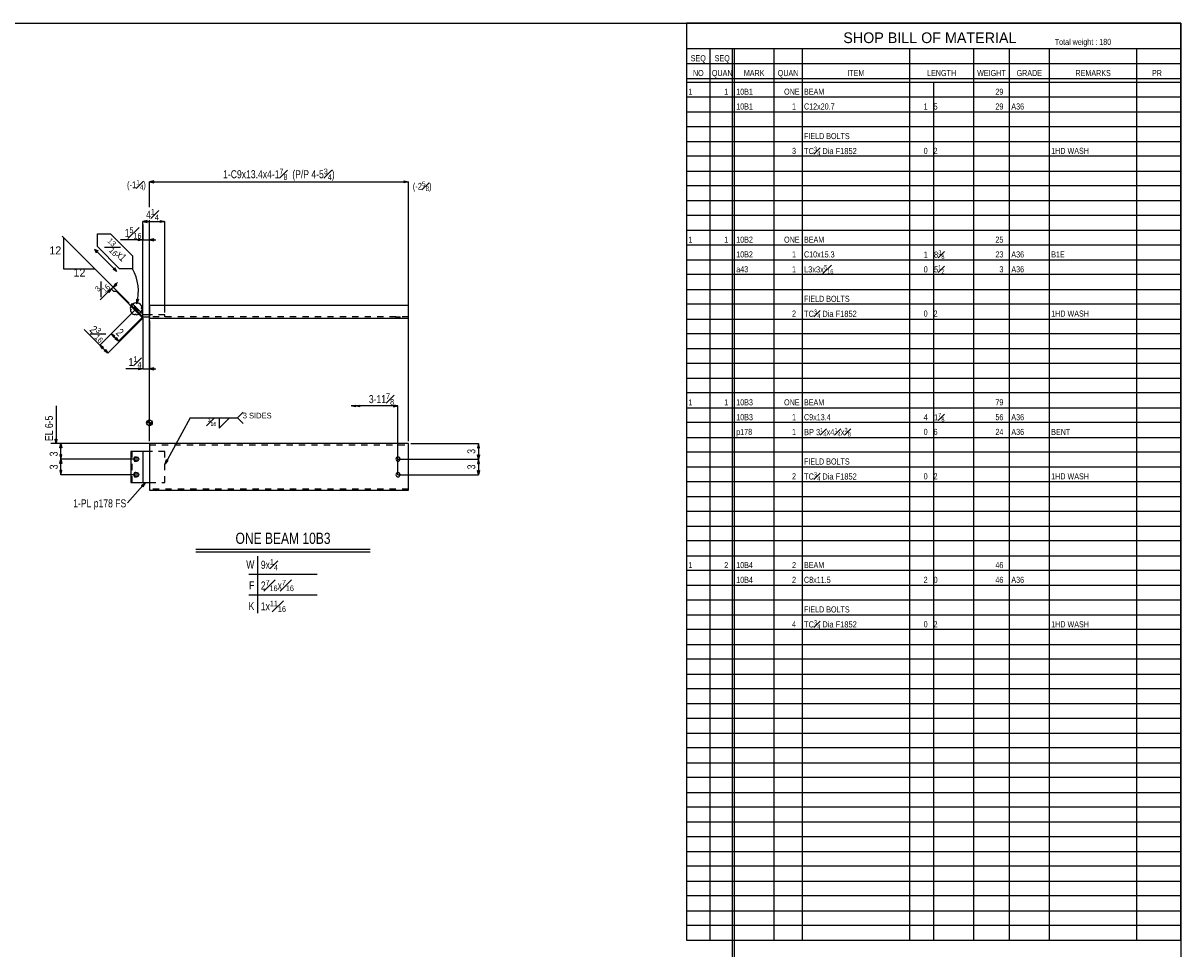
# Model space of a CAD drawing. Header units: inches. Extents: x -17.2 to 17.5, y -11.2 to 11.2.
# Tile 3 of 3: x -1.3 to 17.2, y -3.6 to 11.2. Entities that reach past the tile are written whole.
import ezdxf
from ezdxf.enums import TextEntityAlignment as Align

# ---------------------------------------------------------------- set-up
doc = ezdxf.new("R2010")
doc.units = ezdxf.units.IN
doc.header["$LTSCALE"] = 2.5
doc.header["$MEASUREMENT"] = 0
doc.linetypes.add('SDS2_5', pattern=[0.04, 0.02, -0.02])
doc.layers.add('Layer_0', color=7, linetype='Continuous')
doc.layers.add('Outline', color=7, linetype='Continuous')
doc.styles.add('MTextWidth', font='txt', dxfattribs={"width": 0.8, "height": 0.2})

msp = doc.modelspace()

# ---------------------------------------------------------------- linework, layer by layer
at = {"color": 1, "linetype": 'Continuous'}
for p, q in [((0.654, 8.081), (0.585, 8.066)), ((0.585, 6.534), (0.585, 8.066)), ((0.585, 8.066), (0.654, 8.052)), ((0.585, 8.066), (0.939, 8.066)), ((0.585, 8.016), (0.585, 7.77)), ((0.654, 8.052), (0.654, 8.081)), ((0.87, 8.052), (0.87, 8.081)), ((0.87, 8.081), (0.939, 8.066)), ((0.939, 8.066), (0.87, 8.052)), ((0.939, 6.607), (0.939, 8.066)), ((0.107, 7.012), (-0.712, 7.831)), ((-0.682, 7.302), (-0.682, 7.802)), ((0.585, 7.77), (0.228, 7.77)), ((0.516, 7.755), (0.516, 7.785)), ((0.516, 7.785), (0.585, 7.77)), ((0.585, 7.77), (0.516, 7.755)), ((0.585, 7.77), (0.692, 7.77)), ((0.761, 7.785), (0.692, 7.77)), ((0.692, 7.77), (0.796, 7.77)), ((0.692, 7.77), (0.761, 7.755)), ((0.692, 6.759), (0.692, 7.77)), ((0.761, 7.755), (0.761, 7.785)), ((-0.182, 7.302), (-0.682, 7.302)), ((0.107, 7.012), (0.18, 7.085)), ((0.145, 7.072), (0.107, 7.012)), ((0.166, 7.051), (0.145, 7.072)), ((0.078, 6.983), (-0.097, 6.808)), ((0.018, 6.945), (0.078, 6.983)), ((0.039, 6.924), (0.018, 6.945)), ((0.078, 6.983), (0.039, 6.924)), ((0.078, 6.983), (0.107, 7.012)), ((0.119, 6.942), (0.078, 6.983)), ((0.107, 7.012), (0.166, 7.051)), ((0.364, 6.755), (0.107, 7.012)), ((0.161, 6.942), (0.119, 6.942)), ((0.588, 6.515), (0.161, 6.942)), ((0.588, 6.515), (0.023, 5.949)), ((0.489, 6.674), (0.079, 6.264)), ((0.585, 6.534), (0.197, 6.146)), ((0.588, 6.515), (0.588, 5.7)), ((-0.106, 6.079), (-0.359, 6.331)), ((0.692, 6.473), (0.692, 5.7)), ((0.079, 6.264), (-0.106, 6.079)), ((0.079, 6.264), (0.118, 6.205)), ((0.138, 6.226), (0.079, 6.264)), ((0.079, 6.264), (0.197, 6.146)), ((0.118, 6.205), (0.138, 6.226)), ((0.138, 6.184), (0.159, 6.205)), ((0.197, 6.146), (0.138, 6.184)), ((0.159, 6.205), (0.197, 6.146)), ((-0.106, 6.079), (-0.068, 6.019)), ((-0.047, 6.04), (-0.106, 6.079)), ((-0.106, 6.079), (0.023, 5.949)), ((-0.068, 6.019), (-0.047, 6.04)), ((-0.036, 5.988), (-0.015, 6.008)), ((0.023, 5.949), (-0.036, 5.988)), ((-0.015, 6.008), (0.023, 5.949)), ((0.588, 5.7), (0.31, 5.7)), ((0.519, 5.685), (0.519, 5.715)), ((0.519, 5.715), (0.588, 5.7)), ((0.588, 5.7), (0.519, 5.685)), ((0.588, 5.7), (0.692, 5.7)), ((0.761, 5.715), (0.692, 5.7)), ((0.692, 5.7), (0.796, 5.7)), ((0.692, 5.7), (0.761, 5.685)), ((0.761, 5.685), (0.761, 5.715)), ((3.928, 5.104), (3.997, 5.119)), ((3.997, 5.104), (3.928, 5.104)), ((3.997, 5.089), (3.928, 5.104)), ((3.997, 5.104), (4.066, 5.119)), ((3.997, 5.119), (3.997, 5.089)), ((4.681, 5.104), (3.997, 5.104)), ((4.066, 5.089), (3.997, 5.104)), ((4.066, 5.119), (4.066, 5.089)), ((4.681, 5.104), (4.612, 5.119)), ((4.612, 5.119), (4.612, 5.089)), ((4.612, 5.089), (4.681, 5.104)), ((4.681, 4), (4.681, 5.104)), ((1.343, 4.914), (0.944, 4.174)), ((1.343, 4.914), (2.105, 4.914)), ((1.809, 4.914), (1.809, 4.745)), ((1.809, 4.745), (1.978, 4.914)), ((2.105, 4.914), (2.195, 5.004)), ((2.105, 4.914), (2.195, 4.824)), ((0.944, 4.174), (0.963, 4.242)), ((0.989, 4.227), (0.944, 4.174)), ((0.944, 4.174), (0.944, 4.174)), ((0.963, 4.242), (0.989, 4.227))]:
    msp.add_line(p, q, dxfattribs=at)
at = {"color": 2, "linetype": 'Continuous'}
msp.add_line((0.588, 4.375), (0.588, 3.875), dxfattribs=at)
at = {"layer": 'Layer_0', "color": 2, "linetype": 'Continuous'}
for p, q in [((-17.25, 11.25), (17.25, 11.25)), ((17.25, 11.25), (9.311, 11.25)), ((9.311, 11.25), (9.311, -3.475)), ((17.25, 11.25), (17.25, -11.25)), ((17.25, -3.475), (17.25, 11.25)), ((17.25, 10.837), (9.311, 10.837)), ((10.048, 10.837), (10.048, -9.5)), ((10.08, 10.837), (10.08, -9.5)), ((10.08, 10.837), (10.08, -3.475)), ((10.048, 10.6), (17.25, 10.6)), ((9.311, 10.363), (17.25, 10.363)), ((9.311, 10.3), (17.25, 10.3)), ((0.416, 6.748), (0.394, 6.725)), ((0.394, 6.725), (0.573, 6.546)), ((0.595, 6.568), (0.416, 6.748)), ((0.46, 6.704), (0.46, 6.703)), ((4.848, 6.717), (0.692, 6.717)), ((0.692, 6.717), (0.692, 6.515)), ((4.848, 6.515), (4.848, 6.717)), ((0.438, 6.681), (0.437, 6.681)), ((0.496, 6.622), (0.497, 6.622)), ((0.519, 6.644), (0.519, 6.645)), ((0.573, 6.546), (0.577, 6.543)), ((0.577, 6.543), (0.581, 6.54)), ((0.581, 6.54), (0.586, 6.537)), ((0.586, 6.537), (0.592, 6.535)), ((0.592, 6.535), (0.597, 6.534)), ((0.596, 6.567), (0.595, 6.568)), ((0.597, 6.567), (0.596, 6.567)), ((0.598, 6.566), (0.597, 6.567)), ((0.597, 6.534), (0.602, 6.534)), ((0.6, 6.566), (0.598, 6.566)), ((0.601, 6.565), (0.6, 6.566)), ((0.602, 6.565), (0.601, 6.565)), ((0.692, 6.565), (0.602, 6.565)), ((0.602, 6.534), (0.692, 6.534)), ((0.692, 6.515), (4.848, 6.515)), ((4.647, 6.515), (4.647, 6.514)), ((4.715, 6.514), (4.715, 6.515)), ((4.848, 4.5), (0.692, 4.5)), ((0.692, 4.5), (0.692, 3.75)), ((4.848, 3.75), (4.848, 4.5)), ((0.394, 4.375), (0.394, 3.875)), ((0.573, 4.375), (0.394, 4.375)), ((0.577, 4.375), (0.573, 4.375)), ((0.581, 4.375), (0.577, 4.375)), ((0.586, 4.375), (0.581, 4.375)), ((0.592, 4.375), (0.586, 4.375)), ((0.597, 4.375), (0.592, 4.375)), ((0.602, 4.375), (0.597, 4.375)), ((0.692, 4.375), (0.602, 4.375)), ((0.394, 3.875), (0.573, 3.875)), ((0.573, 3.875), (0.577, 3.875)), ((0.577, 3.875), (0.581, 3.875)), ((0.581, 3.875), (0.586, 3.875)), ((0.586, 3.875), (0.592, 3.875)), ((0.592, 3.875), (0.597, 3.875)), ((0.597, 3.875), (0.602, 3.875)), ((0.602, 3.875), (0.692, 3.875)), ((0.692, 3.75), (4.848, 3.75)), ((9.311, -3.475), (17.25, -3.475))]:
    msp.add_line(p, q, dxfattribs=at)
at = {"layer": 'Layer_0', "color": 1, "linetype": 'Continuous'}
for p, q in [((9.695, -3.475), (9.695, 10.837)), ((10.72, -3.475), (10.72, 10.837)), ((11.168, 10.837), (11.168, -3.475)), ((12.897, -3.475), (12.897, 10.837)), ((13.921, 10.837), (13.921, -3.475)), ((14.497, -3.475), (14.497, 10.837)), ((15.137, 10.837), (15.137, -3.475)), ((16.546, -3.475), (16.546, 10.837)), ((9.311, 10.6), (10.048, 10.6)), ((13.281, 10.3), (13.281, -3.475)), ((17.25, 10.062), (9.311, 10.062)), ((9.311, 9.825), (17.25, 9.825)), ((17.25, 9.587), (9.311, 9.587)), ((9.311, 9.35), (17.25, 9.35)), ((17.25, 9.113), (9.311, 9.113)), ((9.311, 8.875), (17.25, 8.875)), ((17.25, 8.637), (9.311, 8.637)), ((9.311, 8.4), (17.25, 8.4)), ((17.25, 8.163), (9.311, 8.163)), ((9.311, 7.925), (17.25, 7.925)), ((17.25, 7.688), (9.311, 7.688)), ((9.311, 7.45), (17.25, 7.45)), ((17.25, 7.213), (9.311, 7.213)), ((9.311, 6.975), (17.25, 6.975)), ((17.25, 6.738), (9.311, 6.738)), ((9.311, 6.5), (17.25, 6.5)), ((17.25, 6.262), (9.311, 6.262)), ((9.311, 6.025), (17.25, 6.025)), ((17.25, 5.787), (9.311, 5.787)), ((9.311, 5.55), (17.25, 5.55)), ((17.25, 5.312), (9.311, 5.312)), ((9.311, 5.075), (17.25, 5.075)), ((17.25, 4.838), (9.311, 4.838)), ((9.311, 4.6), (17.25, 4.6)), ((17.25, 4.363), (9.311, 4.363)), ((9.311, 4.125), (17.25, 4.125)), ((17.25, 3.888), (9.311, 3.888)), ((9.311, 3.65), (17.25, 3.65)), ((17.25, 3.412), (9.311, 3.412)), ((9.311, 3.175), (17.25, 3.175)), ((17.25, 2.938), (9.311, 2.938)), ((9.311, 2.7), (17.25, 2.7)), ((17.25, 2.463), (9.311, 2.463)), ((9.311, 2.225), (17.25, 2.225)), ((17.25, 1.987), (9.311, 1.987)), ((9.311, 1.75), (17.25, 1.75)), ((17.25, 1.513), (9.311, 1.513)), ((9.311, 1.275), (17.25, 1.275)), ((17.25, 1.038), (9.311, 1.038)), ((9.311, 0.8), (17.25, 0.8)), ((17.25, 0.562), (9.311, 0.562)), ((9.311, 0.325), (17.25, 0.325)), ((17.25, 0.087), (9.311, 0.087)), ((9.311, -0.15), (17.25, -0.15)), ((17.25, -0.387), (9.311, -0.387)), ((9.311, -0.625), (17.25, -0.625)), ((17.25, -0.863), (9.311, -0.863)), ((9.311, -1.1), (17.25, -1.1)), ((17.25, -1.337), (9.311, -1.337)), ((9.311, -1.575), (17.25, -1.575)), ((17.25, -1.812), (9.311, -1.812)), ((9.311, -2.05), (17.25, -2.05)), ((17.25, -2.287), (9.311, -2.287)), ((9.311, -2.525), (17.25, -2.525)), ((17.25, -2.763), (9.311, -2.763)), ((9.311, -3), (17.25, -3)), ((17.25, -3.237), (9.311, -3.237))]:
    msp.add_line(p, q, dxfattribs=at)
at = {"layer": 'Layer_0', "color": 1, "linetype": 'SDS2_5'}
for p, q in [((0.46, 6.703), (0.438, 6.681)), ((0.44, 6.679), (0.462, 6.702)), ((0.445, 6.674), (0.467, 6.696)), ((0.46, 6.704), (0.462, 6.702)), ((0.462, 6.702), (0.462, 6.702)), ((0.462, 6.702), (0.467, 6.697)), ((0.467, 6.696), (0.467, 6.697)), ((0.467, 6.697), (0.475, 6.689)), ((0.439, 6.679), (0.437, 6.681)), ((0.444, 6.674), (0.439, 6.679)), ((0.439, 6.679), (0.44, 6.679)), ((0.452, 6.666), (0.444, 6.674)), ((0.444, 6.674), (0.445, 6.674)), ((0.452, 6.667), (0.475, 6.689)), ((0.452, 6.666), (0.452, 6.667)), ((0.461, 6.657), (0.452, 6.666)), ((0.472, 6.646), (0.461, 6.657)), ((0.461, 6.657), (0.462, 6.657)), ((0.462, 6.657), (0.484, 6.679)), ((0.482, 6.637), (0.472, 6.646)), ((0.473, 6.646), (0.472, 6.646)), ((0.495, 6.668), (0.473, 6.646)), ((0.475, 6.689), (0.475, 6.689)), ((0.475, 6.689), (0.484, 6.68)), ((0.504, 6.659), (0.482, 6.637)), ((0.489, 6.629), (0.482, 6.637)), ((0.482, 6.637), (0.482, 6.637)), ((0.484, 6.679), (0.484, 6.68)), ((0.484, 6.68), (0.495, 6.669)), ((0.495, 6.624), (0.489, 6.629)), ((0.49, 6.629), (0.489, 6.629)), ((0.512, 6.651), (0.49, 6.629)), ((0.495, 6.669), (0.504, 6.66)), ((0.495, 6.669), (0.495, 6.668)), ((0.517, 6.646), (0.495, 6.624)), ((0.496, 6.622), (0.495, 6.624)), ((0.495, 6.624), (0.495, 6.624)), ((0.497, 6.622), (0.519, 6.644)), ((0.504, 6.66), (0.512, 6.652)), ((0.504, 6.66), (0.504, 6.659)), ((0.512, 6.652), (0.517, 6.647)), ((0.512, 6.652), (0.512, 6.651)), ((0.517, 6.647), (0.519, 6.645)), ((0.517, 6.647), (0.517, 6.646)), ((0.939, 6.565), (0.692, 6.565)), ((4.848, 6.534), (0.692, 6.534)), ((0.939, 6.534), (0.939, 6.565)), ((4.647, 6.534), (4.65, 6.534)), ((4.647, 6.534), (4.647, 6.515)), ((4.65, 6.514), (4.647, 6.514)), ((4.65, 6.515), (4.65, 6.534)), ((4.65, 6.534), (4.657, 6.534)), ((4.65, 6.514), (4.65, 6.515)), ((4.657, 6.514), (4.65, 6.514)), ((4.657, 6.515), (4.657, 6.534)), ((4.657, 6.534), (4.668, 6.534)), ((4.657, 6.514), (4.657, 6.515)), ((4.668, 6.514), (4.657, 6.514)), ((4.668, 6.515), (4.668, 6.534)), ((4.668, 6.534), (4.681, 6.534)), ((4.668, 6.514), (4.668, 6.515)), ((4.681, 6.514), (4.668, 6.514)), ((4.681, 6.534), (4.681, 6.515)), ((4.681, 6.534), (4.694, 6.534)), ((4.681, 6.515), (4.681, 6.514)), ((4.694, 6.514), (4.681, 6.514)), ((4.694, 6.534), (4.694, 6.515)), ((4.694, 6.534), (4.705, 6.534)), ((4.694, 6.515), (4.694, 6.514)), ((4.705, 6.514), (4.694, 6.514)), ((4.705, 6.534), (4.705, 6.515)), ((4.705, 6.534), (4.712, 6.534)), ((4.705, 6.515), (4.705, 6.514)), ((4.712, 6.514), (4.705, 6.514)), ((4.712, 6.534), (4.712, 6.515)), ((4.712, 6.534), (4.715, 6.534)), ((4.712, 6.515), (4.712, 6.514)), ((4.715, 6.514), (4.712, 6.514)), ((4.715, 6.515), (4.715, 6.534)), ((0.692, 4.481), (4.848, 4.481)), ((0.416, 3.875), (0.416, 4.375)), ((0.467, 4.274), (0.475, 4.281)), ((0.475, 4.281), (0.484, 4.284)), ((0.484, 4.284), (0.495, 4.284)), ((0.495, 4.284), (0.504, 4.281)), ((0.504, 4.281), (0.512, 4.274)), ((0.939, 4.375), (0.692, 4.375)), ((0.939, 3.875), (0.939, 4.375)), ((0.46, 4.25), (0.462, 4.263)), ((0.462, 4.237), (0.46, 4.25)), ((0.462, 4.263), (0.467, 4.274)), ((0.467, 4.226), (0.462, 4.237)), ((0.475, 4.218), (0.467, 4.226)), ((0.484, 4.216), (0.475, 4.218)), ((0.495, 4.216), (0.484, 4.216)), ((0.504, 4.218), (0.495, 4.216)), ((0.512, 4.226), (0.504, 4.218)), ((0.512, 4.274), (0.517, 4.263)), ((0.517, 4.237), (0.512, 4.226)), ((0.517, 4.263), (0.519, 4.25)), ((0.519, 4.25), (0.517, 4.237)), ((0.46, 4), (0.462, 4.013)), ((0.462, 3.987), (0.46, 4)), ((0.462, 4.013), (0.467, 4.024)), ((0.467, 3.976), (0.462, 3.987)), ((0.467, 4.024), (0.475, 4.031)), ((0.475, 3.968), (0.467, 3.976)), ((0.475, 4.031), (0.484, 4.034)), ((0.484, 3.966), (0.475, 3.968)), ((0.484, 4.034), (0.495, 4.034)), ((0.495, 3.966), (0.484, 3.966)), ((0.495, 4.034), (0.504, 4.031)), ((0.504, 3.968), (0.495, 3.966)), ((0.504, 4.031), (0.512, 4.024)), ((0.512, 3.976), (0.504, 3.968)), ((0.512, 4.024), (0.517, 4.013)), ((0.517, 3.987), (0.512, 3.976)), ((0.517, 4.013), (0.519, 4)), ((0.519, 4), (0.517, 3.987)), ((0.692, 3.875), (0.939, 3.875)), ((4.848, 3.769), (0.692, 3.769))]:
    msp.add_line(p, q, dxfattribs=at)
at = {"layer": 'Layer_0', "color": 2, "linetype": 'Continuous'}
msp.add_lwpolyline([(0.396, 6.652), (0.389, 6.645), (0.386, 6.633), (0.394, 6.615), (0.41, 6.595), (0.43, 6.579), (0.449, 6.571), (0.461, 6.573), (0.467, 6.581), (0.476, 6.571), (0.491, 6.568), (0.516, 6.578), (0.542, 6.599), (0.563, 6.626), (0.573, 6.65), (0.57, 6.666), (0.56, 6.674), (0.568, 6.68), (0.57, 6.692), (0.562, 6.711), (0.546, 6.731), (0.526, 6.747), (0.508, 6.755), (0.496, 6.752), (0.489, 6.745), (0.481, 6.755), (0.465, 6.758), (0.441, 6.748), (0.415, 6.726), (0.394, 6.7), (0.383, 6.676), (0.386, 6.66), (0.396, 6.652)], dxfattribs=at)
at = {"layer": 'Layer_0', "color": 3, "linetype": 'Continuous'}
for points in [[(0.472, 4.216), (0.482, 4.218), (0.489, 4.226), (0.495, 4.237), (0.496, 4.25), (0.495, 4.263), (0.489, 4.274), (0.482, 4.281), (0.472, 4.284), (0.461, 4.284), (0.452, 4.281), (0.444, 4.274), (0.439, 4.263), (0.437, 4.25), (0.439, 4.237), (0.444, 4.226), (0.452, 4.218), (0.461, 4.216), (0.472, 4.216)], [(4.65, 4.237), (4.657, 4.226), (4.668, 4.218), (4.681, 4.216), (4.694, 4.218), (4.705, 4.226), (4.712, 4.237), (4.715, 4.25), (4.712, 4.263), (4.705, 4.274), (4.694, 4.281), (4.681, 4.284), (4.668, 4.281), (4.657, 4.274), (4.65, 4.263), (4.647, 4.25), (4.65, 4.237)], [(0.472, 3.966), (0.482, 3.968), (0.489, 3.976), (0.495, 3.987), (0.496, 4), (0.495, 4.013), (0.489, 4.024), (0.482, 4.031), (0.472, 4.034), (0.461, 4.034), (0.452, 4.031), (0.444, 4.024), (0.439, 4.013), (0.437, 4), (0.439, 3.987), (0.444, 3.976), (0.452, 3.968), (0.461, 3.966), (0.472, 3.966)], [(4.65, 3.987), (4.657, 3.976), (4.668, 3.968), (4.681, 3.966), (4.694, 3.968), (4.705, 3.976), (4.712, 3.987), (4.715, 4), (4.712, 4.013), (4.705, 4.024), (4.694, 4.031), (4.681, 4.034), (4.668, 4.031), (4.657, 4.024), (4.65, 4.013), (4.647, 4), (4.65, 3.987)]]:
    msp.add_lwpolyline(points, close=True, dxfattribs=at)
at = {"layer": 'Outline', "color": 1, "linetype": 'Continuous'}
for p, q in [((0.761, 8.716), (0.692, 8.701)), ((0.692, 8.296), (0.692, 8.701)), ((0.692, 8.701), (0.761, 8.686)), ((0.692, 8.701), (4.848, 8.701)), ((0.761, 8.686), (0.761, 8.716)), ((4.779, 8.686), (4.779, 8.716)), ((4.779, 8.716), (4.848, 8.701)), ((4.848, 8.701), (4.779, 8.686)), ((4.848, 4.541), (4.848, 8.701)), ((0.692, 4.541), (0.692, 8.086)), ((-0.143, 7.662), (-0.143, 7.868)), ((-0.143, 7.868), (0.064, 7.868)), ((0.064, 7.868), (0.418, 7.514)), ((0.212, 7.308), (-0.143, 7.662)), ((0.167, 7.264), (-0.186, 7.617)), ((-0.127, 7.588), (-0.186, 7.617)), ((-0.157, 7.558), (-0.186, 7.617)), ((0.418, 7.514), (0.418, 7.308)), ((0.167, 7.264), (0.108, 7.293)), ((0.167, 7.264), (0.138, 7.323)), ((0.418, 7.308), (0.212, 7.308)), ((0.489, 6.749), (0.489, 6.819)), ((0.489, 6.819), (0.518, 6.813)), ((0.518, 6.813), (0.489, 6.749)), ((0.489, 6.749), (0.489, 6.749)), ((-0.808, 5.104), (-0.808, 4.5)), ((0.747, 4.833), (0.637, 4.833)), ((0.692, 4.778), (0.692, 4.888)), ((0.692, 4.541), (0.692, 4.833)), ((0.692, 4.5), (-0.891, 4.5)), ((-0.808, 4.5), (-0.822, 4.569)), ((-0.822, 4.569), (-0.793, 4.569)), ((-0.793, 4.569), (-0.808, 4.5)), ((-0.808, 4.5), (-0.808, 4.5)), ((-0.746, 4.431), (-0.731, 4.5)), ((-0.731, 4.25), (-0.731, 4.5)), ((-0.731, 4.5), (-0.717, 4.431)), ((0.651, 4.5), (-0.731, 4.5)), ((4.89, 4.5), (5.973, 4.5)), ((5.973, 4.5), (5.958, 4.431)), ((5.988, 4.431), (5.973, 4.5)), ((5.973, 4.5), (5.973, 4.25)), ((-0.717, 4.431), (-0.746, 4.431)), ((-0.717, 4.319), (-0.746, 4.319)), ((-0.746, 4.319), (-0.731, 4.25)), ((-0.731, 4.25), (-0.717, 4.319)), ((5.958, 4.431), (5.988, 4.431)), ((5.973, 4.25), (5.958, 4.319)), ((5.958, 4.319), (5.988, 4.319)), ((5.988, 4.319), (5.973, 4.25)), ((-0.746, 4.181), (-0.731, 4.25)), ((-0.717, 4.181), (-0.746, 4.181)), ((-0.731, 4), (-0.731, 4.25)), ((-0.731, 4.25), (-0.717, 4.181)), ((0.467, 4.25), (-0.731, 4.25)), ((0.467, 4.25), (-0.731, 4.25)), ((4.681, 4.25), (5.973, 4.25)), ((4.681, 4.25), (5.973, 4.25)), ((5.973, 4.25), (5.958, 4.181)), ((5.958, 4.181), (5.988, 4.181)), ((5.988, 4.181), (5.973, 4.25)), ((5.973, 4.25), (5.973, 4)), ((-0.717, 4.069), (-0.746, 4.069)), ((-0.746, 4.069), (-0.731, 4)), ((-0.731, 4), (-0.717, 4.069)), ((0.467, 4), (-0.731, 4)), ((4.681, 4), (5.973, 4)), ((5.973, 4), (5.958, 4.069)), ((5.958, 4.069), (5.988, 4.069)), ((5.988, 4.069), (5.973, 4)), ((0.34, 3.551), (0.621, 3.868)), ((0.564, 3.826), (0.621, 3.868)), ((0.586, 3.806), (0.564, 3.826)), ((0.621, 3.868), (0.586, 3.806)), ((0.621, 3.868), (0.621, 3.868)), ((2.428, 2.694), (2.428, 1.777)), ((2.286, 2.402), (3.386, 2.402)), ((2.286, 2.069), (3.386, 2.069))]:
    msp.add_line(p, q, dxfattribs=at)
at = {"layer": 'Outline', "color": 3, "linetype": 'Continuous'}
for p, q in [((0.651, 4.833), (0.651, 4.852)), ((0.659, 4.833), (0.659, 4.864)), ((0.667, 4.833), (0.667, 4.871)), ((0.676, 4.833), (0.676, 4.876)), ((0.684, 4.833), (0.684, 4.878)), ((0.701, 4.833), (0.701, 4.788)), ((0.709, 4.833), (0.709, 4.79)), ((0.717, 4.833), (0.717, 4.795)), ((0.726, 4.833), (0.726, 4.802)), ((0.734, 4.833), (0.734, 4.814)), ((1.435, 2.802), (4.237, 2.802)), ((1.435, 2.761), (4.237, 2.761))]:
    msp.add_line(p, q, dxfattribs=at)
at = {"layer": 'Outline', "color": 1, "linetype": 'Continuous'}
msp.add_circle((0.692, 4.833), 0.0458, dxfattribs=at)
msp.add_arc((-0.221, 6.943), 0.736, 344.6752, 29.6752, dxfattribs=at)

# ---------------------------------------------------------------- texts
at = {"color": 1, "linetype": 'Continuous', "width": 0.7}
for s, height, p in [('180', 0.0981, (15.94, 10.9)), ('1', 0.0981, (9.343, 10.1)), ('1', 0.0981, (9.92, 10.1)), ('10B1', 0.0981, (10.112, 10.1)), ('ONE', 0.0981, (10.88, 10.1)), ('BEAM', 0.0981, (11.2, 10.1)), ('29', 0.0981, (14.273, 10.1)), ('10B1', 0.0981, (10.112, 9.863)), ('1', 0.0981, (11.008, 9.863)), ('C12x20.7', 0.0981, (11.2, 9.863)), ('1   5      ', 0.09806, (13.121, 9.863)), ('29', 0.0981, (14.273, 9.863)), ('A36', 0.0981, (14.529, 9.863)), ('FIELD BOLTS', 0.09806, (11.2, 9.388)), ('3', 0.0981, (11.008, 9.15)), ('0   2      ', 0.09806, (13.121, 9.15)), ('1HD WASH', 0.0981, (15.169, 9.15)), ('1', 0.0981, (9.343, 7.725)), ('1', 0.0981, (9.92, 7.725)), ('10B2', 0.0981, (10.112, 7.725)), ('ONE', 0.0981, (10.88, 7.725)), ('BEAM', 0.0981, (11.2, 7.725)), ('25', 0.0981, (14.273, 7.725)), ('10B2', 0.0981, (10.112, 7.488)), ('1', 0.0981, (11.008, 7.488)), ('C10x15.3', 0.0981, (11.2, 7.488)), ('23', 0.0981, (14.273, 7.488)), ('A36', 0.0981, (14.529, 7.488)), ('B1E', 0.0981, (15.169, 7.488)), ('a43', 0.0981, (10.112, 7.25)), ('1', 0.0981, (11.008, 7.25)), ('3', 0.0981, (14.337, 7.25)), ('A36', 0.0981, (14.529, 7.25)), ('FIELD BOLTS', 0.09806, (11.2, 6.775)), ('2', 0.0981, (11.008, 6.538)), ('0   2      ', 0.09806, (13.121, 6.538)), ('1HD WASH', 0.0981, (15.169, 6.538)), ('1', 0.0981, (9.343, 5.113)), ('1', 0.0981, (9.92, 5.113)), ('10B3', 0.0981, (10.112, 5.113)), ('ONE', 0.0981, (10.88, 5.113)), ('BEAM', 0.0981, (11.2, 5.113)), ('79', 0.0981, (14.273, 5.113)), ('10B3', 0.0981, (10.112, 4.875)), ('1', 0.0981, (11.008, 4.875)), ('C9x13.4', 0.0981, (11.2, 4.875)), ('56', 0.0981, (14.273, 4.875)), ('A36', 0.0981, (14.529, 4.875)), ('p178', 0.0981, (10.112, 4.638)), ('1', 0.0981, (11.008, 4.638)), ('0   6      ', 0.09806, (13.121, 4.638)), ('24', 0.0981, (14.273, 4.638)), ('A36', 0.0981, (14.529, 4.638)), ('BENT', 0.0981, (15.169, 4.638)), ('FIELD BOLTS', 0.09806, (11.2, 4.163)), ('2', 0.0981, (11.008, 3.925)), ('0   2      ', 0.09806, (13.121, 3.925)), ('1HD WASH', 0.0981, (15.169, 3.925)), ('1', 0.0981, (9.343, 2.5)), ('2', 0.0981, (9.92, 2.5)), ('10B4', 0.0981, (10.112, 2.5)), ('2', 0.0981, (11.008, 2.5)), ('BEAM', 0.0981, (11.2, 2.5)), ('46', 0.0981, (14.273, 2.5)), ('10B4', 0.0981, (10.112, 2.263)), ('2', 0.0981, (11.008, 2.263)), ('C8x11.5', 0.0981, (11.2, 2.263)), ('2   0      ', 0.09806, (13.121, 2.263)), ('46', 0.0981, (14.273, 2.263)), ('A36', 0.0981, (14.529, 2.263)), ('FIELD BOLTS', 0.09806, (11.2, 1.788)), ('4', 0.0981, (11.008, 1.55)), ('0   2      ', 0.09806, (13.121, 1.55)), ('1HD WASH', 0.0981, (15.169, 1.55))]:
    msp.add_text(s, height=height, dxfattribs=at).set_placement(p)
at = {"color": 1, "linetype": 'Continuous'}
msp.add_text('12', height=0.129, dxfattribs=at).set_placement((-0.724, 7.601), align=Align.MIDDLE_RIGHT)
msp.add_text('12', height=0.129, dxfattribs=at).set_placement((-0.432, 7.309), align=Align.TOP_CENTER)
at = {"color": 2, "linetype": 'Continuous', "width": 0.8}
msp.add_text('2', height=0.129, rotation=-45, dxfattribs=at).set_placement((0.173, 6.24), align=Align.CENTER)
at = {"color": 1, "linetype": 'Continuous'}
msp.add_text('3 SIDES', height=0.0903, dxfattribs=at).set_placement((2.19, 4.949), align=Align.MIDDLE_LEFT)
at = {"color": 1, "linetype": 'Continuous', "style": 'MTextWidth'}
for s, insert, char_height, attachment_point in [('\\A1;TC{\\H0.70x;\\S3#4;} Dia F1852', (11.2, 9.128), 0.09806, 7), ('\\A1;1   8{\\H0.70x;\\S3#8;}  ', (13.121, 7.465), 0.09806, 7), ('\\A1;L3x3x{\\H0.70x;\\S5#16;}', (11.2, 7.228), 0.09806, 7), ('\\A1;0   5{\\H0.70x;\\S1#2;}  ', (13.121, 7.228), 0.09806, 7), ('\\A1;TC{\\H0.70x;\\S3#4;} Dia F1852', (11.2, 6.515), 0.09806, 7), ('\\A1;{\\H0.70x;\\S3#16;}', (1.766, 4.911), 0.09032, 3), ('\\A1;4   1{\\H0.70x;\\S7#8;}  ', (13.121, 4.853), 0.09806, 7), ('\\A1;BP 3{\\H0.70x;\\S1#4;}x4{\\H0.70x;\\S1#4;}x{\\H0.70x;\\S3#8;}', (11.2, 4.615), 0.09806, 7), ('\\A1;TC{\\H0.70x;\\S3#4;} Dia F1852', (11.2, 3.903), 0.09806, 7), ('\\A1;TC{\\H0.70x;\\S3#4;} Dia F1852', (11.2, 1.528), 0.09806, 7)]:
    msp.add_mtext(s, dxfattribs=dict(at, insert=insert, char_height=char_height, attachment_point=attachment_point))
at = {"color": 2, "linetype": 'Continuous', "char_height": 0.12902, "style": 'MTextWidth'}
for s, insert, attachment_point in [('\\A1;4{\\H0.70x;\\S1#4;}', (0.74, 8.086), 8), ('\\A1;1{\\H0.70x;\\S5#16;}', (0.564, 7.79), 9), ('\\A1;1{\\H0.70x;\\S1#4;}', (0.563, 5.72), 9), ('\\A1;3-11{\\H0.70x;\\S7#8;}', (4.619, 5.124), 9)]:
    msp.add_mtext(s, dxfattribs=dict(at, insert=insert, attachment_point=attachment_point))
at = {"color": 2, "linetype": 'Continuous', "char_height": 0.12902, "attachment_point": 9, "style": 'MTextWidth'}
for s, insert, rotation in [('\\A1;{\\H0.70x;\\S3#16;}', (0.07, 7.004), 45), ('\\A1;2{\\H0.70x;\\S3#16;}', (-0.107, 6.107), 315)]:
    msp.add_mtext(s, dxfattribs=dict(at, insert=insert, rotation=rotation))
at = {"layer": 'Layer_0', "color": 3, "linetype": 'Continuous'}
msp.add_text('SHOP BILL OF MATERIAL', height=0.1716, dxfattribs=at).set_placement((13.221, 10.93), align=Align.CENTER)
at = {"layer": 'Layer_0', "color": 1, "linetype": 'Continuous', "width": 0.7}
msp.add_text('Total weight : ', height=0.09806, dxfattribs=at).set_placement((15.94, 10.9), align=Align.RIGHT)
at = {"layer": 'Layer_0', "color": 2, "linetype": 'Continuous', "width": 0.7}
for s, p in [('SEQ', (9.503, 10.638)), ('SEQ', (9.887, 10.638)), ('NO', (9.503, 10.4)), ('QUAN', (9.887, 10.4)), ('MARK', (10.4, 10.4)), ('QUAN', (10.944, 10.4)), ('ITEM', (12.032, 10.4)), ('LENGTH', (13.409, 10.4)), ('WEIGHT', (14.209, 10.4)), ('GRADE', (14.817, 10.4)), ('REMARKS', (15.842, 10.4)), ('PR', (16.866, 10.4))]:
    msp.add_text(s, height=0.0981, dxfattribs=at).set_placement(p, align=Align.CENTER)
at = {"layer": 'Outline', "color": 2, "linetype": 'Continuous', "width": 0.8}
msp.add_text('EL 6-5', height=0.129, rotation=90, dxfattribs=at).set_placement((-0.857, 4.541))
for p in [(-0.781, 4.333), (5.923, 4.375), (-0.781, 4.125), (5.923, 4.125)]:
    msp.add_text('3', height=0.129, rotation=90, dxfattribs=at).set_placement(p, align=Align.CENTER)
for s, height, p in [('1-PL p178 FS', 0.12902, (0.319, 3.476)), ('W', 0.129, (2.376, 2.494)), ('F', 0.129, (2.376, 2.16)), ('K', 0.129, (2.376, 1.827))]:
    msp.add_text(s, height=height, dxfattribs=at).set_placement(p, align=Align.RIGHT)
at = {"layer": 'Outline', "color": 3, "linetype": 'Continuous', "width": 0.8}
msp.add_text('ONE BEAM 10B3', height=0.18063, dxfattribs=at).set_placement((2.836, 2.889), align=Align.CENTER)
at = {"layer": 'Outline', "color": 2, "linetype": 'Continuous', "char_height": 0.12902, "style": 'MTextWidth'}
for s, insert, attachment_point in [('\\A1;1-C9x13.4x4-1{\\H0.70x;\\S7#8;}  (P/P 4-5{\\H0.70x;\\S3#4;})', (2.77, 8.721), 8), ('\\A1;9x{\\H0.70x;\\S1#4;}', (2.48, 2.464), 7), ('\\A1;2{\\H0.70x;\\S7#16;}x{\\H0.70x;\\S7#16;}', (2.48, 2.131), 7), ('\\A1;1x{\\H0.70x;\\S11#16;}', (2.48, 1.797), 7)]:
    msp.add_mtext(s, dxfattribs=dict(at, insert=insert, attachment_point=attachment_point))
at = {"layer": 'Outline', "color": 1, "linetype": 'Continuous', "char_height": 0.10967, "style": 'MTextWidth'}
for s, insert, attachment_point in [('\\A1;(-1{\\H0.70x;\\S1#4;})', (0.634, 8.567), 9), ('\\A1;(-2{\\H0.70x;\\S5#8;})', (4.919, 8.543), 7)]:
    msp.add_mtext(s, dxfattribs=dict(at, insert=insert, attachment_point=attachment_point))
at = {"layer": 'Outline', "color": 1, "linetype": 'Continuous', "insert": (0.152, 7.602), "char_height": 0.12902, "attachment_point": 5, "rotation": 315, "style": 'MTextWidth'}
msp.add_mtext('\\A1;{\\H0.70x;\\S13#16;}x1', dxfattribs=at)

doc.saveas('drawing.dxf')
